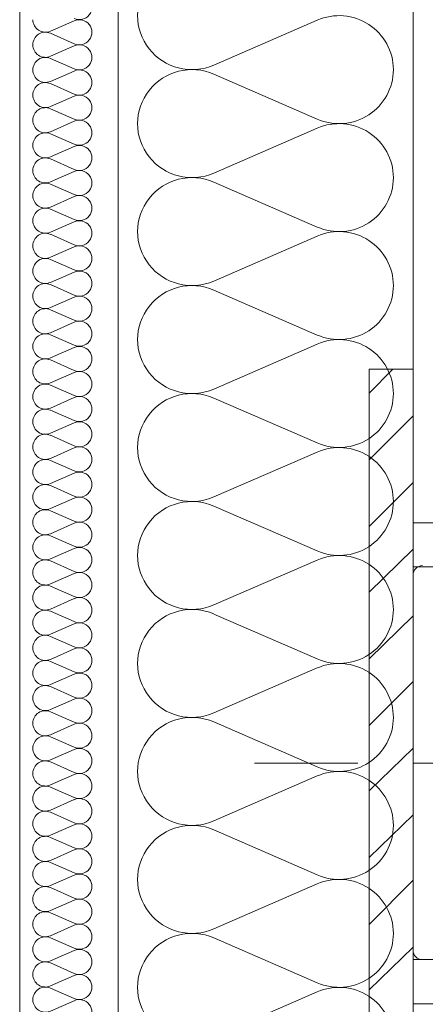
# Model space of a CAD drawing. Header units: millimetres. Extents: x 204754 to 495640, y -178579 to -98814.
# Tile 90 of 179: x 263670 to 263877, y -125476 to -124975. Entities that reach past the tile are written whole.
import ezdxf

# ---------------------------------------------------------------- set-up
doc = ezdxf.new("R2010")
doc.units = ezdxf.units.MM
doc.header["$MEASUREMENT"] = 0
doc.layers.get('0').update_dxf_attribs({"color": 252, "lineweight": 5})
for name, color, linetype, lineweight in [('Nowe_320-W Umeblowanie_Nr_pióra__103', 252, 'Continuous', 5), ('Nowe_320-W Umeblowanie_Nr_pióra__181', 252, 'Continuous', 5), ('Nowe_820-G Rysunki Obrazki_Nr_pióra__1', 252, 'Continuous', 5), ('Nowe_820-G Rysunki Obrazki_Nr_pióra__161', 252, 'Continuous', 5), ('Nowe_820-G Rysunki Obrazki_Nr_pióra__27', 252, 'Continuous', 5)]:
    doc.layers.add(name, color=color, linetype=linetype, lineweight=lineweight)

# ---------------------------------------------------------------- blocks, each defined once
blk = doc.blocks.new('podkład 20251118')
at = {"layer": 'Nowe_320-W Umeblowanie_Nr_pióra__103', "color": 252, "linetype": 'Continuous', "lineweight": 5}
for p, q in [((263821.56, -124975.64), (263769.03, -124998.46)), ((263769.03, -125003.07), (263821.56, -125025.89)), ((263821.56, -125030.49), (263769.03, -125053.31)), ((263769.03, -125057.92), (263821.56, -125080.74)), ((263821.56, -125085.35), (263769.03, -125108.16)), ((263769.03, -125112.77), (263821.56, -125135.59)), ((263821.56, -125140.2), (263769.03, -125163.02)), ((263769.03, -125167.63), (263821.56, -125190.44)), ((263821.56, -125195.05), (263769.03, -125217.87)), ((263769.03, -125222.48), (263821.56, -125245.3)), ((263821.56, -125249.9), (263769.03, -125272.72)), ((263769.03, -125277.33), (263821.56, -125300.15)), ((263821.56, -125304.76), (263769.03, -125327.57)), ((263769.03, -125332.18), (263821.56, -125355)), ((263821.56, -125359.61), (263769.03, -125382.43)), ((263769.03, -125387.03), (263821.56, -125409.85)), ((263821.56, -125414.46), (263769.03, -125437.28)), ((263769.03, -125441.89), (263821.56, -125464.7)), ((263821.56, -125469.31), (263769.03, -125492.13))]:
    blk.add_line(p, q, dxfattribs=at)
at = {"layer": 'Nowe_320-W Umeblowanie_Nr_pióra__103', "color": 252, "linetype": 'Continuous', "lineweight": 5, "extrusion": (0, 0, -1)}
for centre, major_axis, start_param, end_param in [((263757.94, -124973.34), (-27.65, 0), 4.299595, 8.266775), ((263832.65, -125000.76), (-27.65, 0), 1.158003, 3.141593), ((263757.94, -125028.19), (-27.65, 0), 4.299595, 8.266775), ((263832.65, -125000.77), (-27.65, 0), 3.141593, 5.125182), ((263832.65, -125055.62), (-27.65, 0), 1.158003, 3.141593), ((263757.94, -125083.04), (27.65, 0), 1.158002, 5.125182), ((263832.65, -125055.62), (-27.65, 0), 3.141593, 5.125182), ((263832.65, -125110.47), (-27.65, 0), 1.158003, 3.141593), ((263757.94, -125137.9), (-27.65, 0), 4.299595, 8.266775), ((263832.65, -125110.47), (-27.65, 0), 3.141593, 5.125182), ((263832.65, -125165.32), (-27.65, 0), 1.158003, 3.141593), ((263757.94, -125192.75), (-27.65, 0), 4.299595, 8.266775), ((263832.65, -125165.32), (-27.65, 0), 3.141593, 5.125182), ((263832.65, -125220.17), (-27.65, 0), 1.158003, 3.141593), ((263757.94, -125247.6), (-27.65, 0), 4.299595, 8.266775), ((263832.65, -125220.17), (-27.65, 0), 3.141593, 5.125182), ((263832.65, -125275.02), (-27.65, 0), 1.158003, 3.141593), ((263757.94, -125302.45), (27.65, 0), 1.158002, 5.125182), ((263832.65, -125275.03), (-27.65, 0), 3.141593, 5.125182), ((263832.65, -125329.88), (-27.65, 0), 1.158003, 3.141593), ((263757.94, -125357.3), (-27.65, 0), 4.299595, 8.266775), ((263832.65, -125329.88), (-27.65, 0), 3.141593, 5.125182), ((263832.65, -125384.73), (-27.65, 0), 1.158003, 3.141593), ((263757.94, -125412.16), (-27.65, 0), 4.299595, 8.266775), ((263832.65, -125384.73), (-27.65, 0), 3.141593, 5.125182), ((263832.65, -125439.58), (-27.65, 0), 1.158003, 3.141593), ((263757.94, -125467.01), (27.65, 0), 1.158002, 5.125182), ((263832.65, -125439.58), (-27.65, 0), 3.141593, 5.125182), ((263832.65, -125494.43), (-27.65, 0), 1.158003, 3.141593)]:
    blk.add_ellipse(centre, major_axis=major_axis, ratio=0.991967, start_param=start_param, end_param=end_param, dxfattribs=at)
at = {"layer": 'Nowe_320-W Umeblowanie_Nr_pióra__181', "color": 252, "linetype": 'Continuous', "lineweight": 5}
for p, q in [((263685.97, -124981.24), (263698.09, -124975.93)), ((263698.09, -124987.62), (263685.97, -124982.31)), ((263685.97, -124994), (263698.09, -124988.69)), ((263698.09, -125000.38), (263685.97, -124995.07)), ((263685.97, -125006.77), (263698.09, -125001.46)), ((263698.09, -125013.15), (263685.97, -125007.84)), ((263685.97, -125019.53), (263698.09, -125014.22)), ((263698.09, -125025.91), (263685.97, -125020.6)), ((263685.97, -125032.3), (263698.09, -125026.99)), ((263698.09, -125038.68), (263685.97, -125033.37)), ((263685.97, -125045.06), (263698.09, -125039.75)), ((263698.09, -125051.45), (263685.97, -125046.13)), ((263685.97, -125057.83), (263698.09, -125052.52)), ((263698.09, -125064.21), (263685.97, -125058.9)), ((263685.97, -125070.59), (263698.09, -125065.28)), ((263698.09, -125076.98), (263685.97, -125071.67)), ((263685.97, -125083.36), (263698.09, -125078.05)), ((263698.09, -125089.74), (263685.97, -125084.43)), ((263685.97, -125096.12), (263698.09, -125090.81)), ((263698.09, -125102.51), (263685.97, -125097.2)), ((263685.97, -125108.89), (263698.09, -125103.58)), ((263698.09, -125115.27), (263685.97, -125109.96)), ((263685.97, -125121.65), (263698.09, -125116.34)), ((263698.09, -125128.04), (263685.97, -125122.73)), ((263685.97, -125134.42), (263698.09, -125129.11)), ((263698.09, -125140.8), (263685.97, -125135.49)), ((263685.97, -125147.19), (263698.09, -125141.88)), ((263698.09, -125153.57), (263685.97, -125148.26)), ((263685.97, -125159.95), (263698.09, -125154.64)), ((263698.09, -125166.33), (263685.97, -125161.02)), ((263685.97, -125172.72), (263698.09, -125167.41)), ((263698.09, -125179.1), (263685.97, -125173.79)), ((263685.97, -125185.48), (263698.09, -125180.17)), ((263698.09, -125191.86), (263685.97, -125186.55)), ((263685.97, -125198.25), (263698.09, -125192.94)), ((263698.09, -125204.63), (263685.97, -125199.32)), ((263685.97, -125211.01), (263698.09, -125205.7)), ((263698.09, -125217.4), (263685.97, -125212.08)), ((263685.97, -125223.78), (263698.09, -125218.47)), ((263698.09, -125230.16), (263685.97, -125224.85)), ((263685.97, -125236.54), (263698.09, -125231.23)), ((263698.09, -125242.93), (263685.97, -125237.62)), ((263685.97, -125249.31), (263698.09, -125244)), ((263698.09, -125255.69), (263685.97, -125250.38)), ((263685.97, -125262.07), (263698.09, -125256.76)), ((263698.09, -125268.46), (263685.97, -125263.15)), ((263685.97, -125274.84), (263698.09, -125269.53)), ((263698.09, -125281.22), (263685.97, -125275.91)), ((263685.97, -125287.6), (263698.09, -125282.29)), ((263698.09, -125293.99), (263685.97, -125288.68)), ((263685.97, -125300.37), (263698.09, -125295.06)), ((263698.09, -125306.75), (263685.97, -125301.44)), ((263685.97, -125313.14), (263698.09, -125307.83)), ((263698.09, -125319.52), (263685.97, -125314.21)), ((263685.97, -125325.9), (263698.09, -125320.59)), ((263698.09, -125332.28), (263685.97, -125326.97)), ((263685.97, -125338.67), (263698.09, -125333.36)), ((263698.09, -125345.05), (263685.97, -125339.74)), ((263685.97, -125351.43), (263698.09, -125346.12)), ((263698.09, -125357.81), (263685.97, -125352.5)), ((263685.97, -125364.2), (263698.09, -125358.89)), ((263698.09, -125370.58), (263685.97, -125365.27)), ((263685.97, -125376.96), (263698.09, -125371.65)), ((263698.09, -125383.35), (263685.97, -125378.03)), ((263685.97, -125389.73), (263698.09, -125384.42)), ((263698.09, -125396.11), (263685.97, -125390.8)), ((263685.97, -125402.49), (263698.09, -125397.18)), ((263698.09, -125408.88), (263685.97, -125403.57)), ((263685.97, -125415.26), (263698.09, -125409.95)), ((263698.09, -125421.64), (263685.97, -125416.33)), ((263685.97, -125428.02), (263698.09, -125422.71)), ((263698.09, -125434.41), (263685.97, -125429.1)), ((263685.97, -125440.79), (263698.09, -125435.48)), ((263698.09, -125447.17), (263685.97, -125441.86)), ((263685.97, -125453.55), (263698.09, -125448.24)), ((263698.09, -125459.94), (263685.97, -125454.63)), ((263685.97, -125466.32), (263698.09, -125461.01)), ((263698.09, -125472.7), (263685.97, -125467.39)), ((263685.97, -125479.09), (263698.09, -125473.78))]:
    blk.add_line(p, q, dxfattribs=at)
at = {"layer": 'Nowe_320-W Umeblowanie_Nr_pióra__181', "color": 252, "linetype": 'Continuous', "lineweight": 5, "extrusion": (0, 0, -1)}
for centre, major_axis, start_param, end_param in [((263700.65, -124969.01), (6.38, 0), 4.299595, 8.266775), ((263683.41, -124975.39), (-6.38, 0), 4.299596, 6.283185), ((263700.65, -124981.77), (-6.38, 0), 1.158002, 5.125182), ((263683.41, -124988.15), (-6.38, 0), 0, 1.98359), ((263683.41, -124988.15), (-6.38, 0), 4.299596, 6.283185), ((263700.65, -124994.54), (6.38, 0), 4.299595, 8.266775), ((263683.41, -125000.92), (-6.38, 0), 0, 1.98359), ((263683.41, -125000.92), (-6.38, 0), 4.299596, 6.283185), ((263700.65, -125007.3), (6.38, 0), 4.299595, 8.266775), ((263683.41, -125013.68), (-6.38, 0), 0, 1.98359), ((263683.41, -125013.69), (-6.38, 0), 4.299596, 6.283185), ((263700.65, -125020.07), (6.38, 0), 4.299595, 8.266775), ((263683.41, -125026.45), (-6.38, 0), 0, 1.98359), ((263683.41, -125026.45), (-6.38, 0), 4.299596, 6.283185), ((263700.65, -125032.83), (-6.38, 0), 1.158002, 5.125182), ((263683.41, -125039.22), (-6.38, 0), 0, 1.98359), ((263700.65, -125045.6), (6.38, 0), 4.299595, 8.266775), ((263683.41, -125039.22), (-6.38, 0), 4.299596, 6.283185), ((263683.41, -125051.98), (-6.38, 0), 0, 1.98359), ((263683.41, -125051.98), (-6.38, 0), 4.299596, 6.283185), ((263700.65, -125058.36), (6.38, 0), 4.299595, 8.266775), ((263683.41, -125064.75), (-6.38, 0), 0, 1.98359), ((263683.41, -125064.75), (-6.38, 0), 4.299596, 6.283185), ((263700.65, -125071.13), (-6.38, 0), 1.158002, 5.125182), ((263683.41, -125077.51), (-6.38, 0), 0, 1.98359), ((263683.41, -125077.51), (-6.38, 0), 4.299596, 6.283185), ((263700.65, -125083.89), (6.38, 0), 4.299595, 8.266775), ((263683.41, -125090.28), (-6.38, 0), 0, 1.98359), ((263683.41, -125090.28), (-6.38, 0), 4.299596, 6.283185), ((263700.65, -125096.66), (6.38, 0), 4.299595, 8.266775), ((263683.41, -125103.04), (-6.38, 0), 0, 1.98359), ((263683.41, -125103.04), (-6.38, 0), 4.299596, 6.283185), ((263700.65, -125109.43), (6.38, 0), 4.299595, 8.266775), ((263683.41, -125115.81), (-6.38, 0), 0, 1.98359), ((263683.41, -125115.81), (-6.38, 0), 4.299596, 6.283185), ((263700.65, -125122.19), (-6.38, 0), 1.158002, 5.125182), ((263683.41, -125128.57), (-6.38, 0), 0, 1.98359), ((263683.41, -125128.57), (-6.38, 0), 4.299596, 6.283185), ((263700.65, -125134.96), (6.38, 0), 4.299595, 8.266775), ((263683.41, -125141.34), (-6.38, 0), 0, 1.98359), ((263683.41, -125141.34), (-6.38, 0), 4.299596, 6.283185), ((263700.65, -125147.72), (6.38, 0), 4.299595, 8.266775), ((263683.41, -125154.1), (-6.38, 0), 0, 1.98359), ((263700.65, -125160.49), (6.38, 0), 4.299595, 8.266775), ((263683.41, -125154.1), (-6.38, 0), 4.299596, 6.283185), ((263683.41, -125166.87), (-6.38, 0), 0, 1.98359), ((263683.41, -125166.87), (-6.38, 0), 4.299596, 6.283185), ((263700.65, -125173.25), (-6.38, 0), 1.158002, 5.125182), ((263683.41, -125179.64), (-6.38, 0), 0, 1.98359), ((263683.41, -125179.64), (-6.38, 0), 4.299596, 6.283185), ((263700.65, -125186.02), (6.38, 0), 4.299595, 8.266775), ((263683.41, -125192.4), (-6.38, 0), 0, 1.98359), ((263683.41, -125192.4), (-6.38, 0), 4.299596, 6.283185), ((263700.65, -125198.78), (6.38, 0), 4.299595, 8.266775), ((263683.41, -125205.17), (-6.38, 0), 0, 1.98359), ((263683.41, -125205.17), (-6.38, 0), 4.299596, 6.283185), ((263700.65, -125211.55), (-6.38, 0), 1.158002, 5.125182), ((263683.41, -125217.93), (-6.38, 0), 0, 1.98359), ((263683.41, -125217.93), (-6.38, 0), 4.299596, 6.283185), ((263700.65, -125224.31), (6.38, 0), 4.299595, 8.266775), ((263683.41, -125230.7), (-6.38, 0), 0, 1.98359), ((263683.41, -125230.7), (-6.38, 0), 4.299596, 6.283185), ((263700.65, -125237.08), (6.38, 0), 4.299595, 8.266775), ((263683.41, -125243.46), (-6.38, 0), 0, 1.98359), ((263683.41, -125243.46), (-6.38, 0), 4.299596, 6.283185), ((263700.65, -125249.84), (6.38, 0), 4.299595, 8.266775), ((263683.41, -125256.23), (-6.38, 0), 0, 1.98359), ((263683.41, -125256.23), (-6.38, 0), 4.299596, 6.283185), ((263700.65, -125262.61), (-6.38, 0), 1.158002, 5.125182), ((263683.41, -125268.99), (-6.38, 0), 0, 1.98359), ((263700.65, -125275.38), (6.38, 0), 4.299595, 8.266775), ((263683.41, -125268.99), (-6.38, 0), 4.299596, 6.283185), ((263683.41, -125281.76), (-6.38, 0), 0, 1.98359), ((263683.41, -125281.76), (-6.38, 0), 4.299596, 6.283185), ((263700.65, -125288.14), (6.38, 0), 4.299595, 8.266775), ((263683.41, -125294.52), (-6.38, 0), 0, 1.98359), ((263700.65, -125300.91), (6.38, 0), 4.299595, 8.266775), ((263683.41, -125294.52), (-6.38, 0), 4.299596, 6.283185), ((263683.41, -125307.29), (-6.38, 0), 0, 1.98359), ((263683.41, -125307.29), (-6.38, 0), 4.299596, 6.283185), ((263700.65, -125313.67), (-6.38, 0), 1.158002, 5.125182), ((263683.41, -125320.05), (-6.38, 0), 0, 1.98359), ((263683.41, -125320.05), (-6.38, 0), 4.299596, 6.283185), ((263700.65, -125326.44), (6.38, 0), 4.299595, 8.266775), ((263683.41, -125332.82), (-6.38, 0), 0, 1.98359), ((263683.41, -125332.82), (-6.38, 0), 4.299596, 6.283185), ((263700.65, -125339.2), (6.38, 0), 4.299595, 8.266775), ((263683.41, -125345.59), (-6.38, 0), 0, 1.98359), ((263683.41, -125345.59), (-6.38, 0), 4.299596, 6.283185), ((263700.65, -125351.97), (-6.38, 0), 1.158002, 5.125182), ((263683.41, -125358.35), (-6.38, 0), 0, 1.98359), ((263683.41, -125358.35), (-6.38, 0), 4.299596, 6.283185), ((263700.65, -125364.73), (-6.38, 0), 1.158002, 5.125182), ((263683.41, -125371.12), (-6.38, 0), 0, 1.98359), ((263683.41, -125371.12), (-6.38, 0), 4.299596, 6.283185), ((263700.65, -125377.5), (6.38, 0), 4.299595, 8.266775), ((263683.41, -125383.88), (-6.38, 0), 0, 1.98359), ((263683.41, -125383.88), (-6.38, 0), 4.299596, 6.283185), ((263700.65, -125390.26), (6.38, 0), 4.299595, 8.266775), ((263683.41, -125396.65), (-6.38, 0), 0, 1.98359), ((263683.41, -125396.65), (-6.38, 0), 4.299596, 6.283185), ((263700.65, -125403.03), (-6.38, 0), 1.158002, 5.125182), ((263683.41, -125409.41), (-6.38, 0), 0, 1.98359), ((263700.65, -125415.79), (6.38, 0), 4.299595, 8.266775), ((263683.41, -125409.41), (-6.38, 0), 4.299596, 6.283185), ((263683.41, -125422.18), (-6.38, 0), 0, 1.98359), ((263683.41, -125422.18), (-6.38, 0), 4.299596, 6.283185), ((263700.65, -125428.56), (6.38, 0), 4.299595, 8.266775), ((263683.41, -125434.94), (-6.38, 0), 0, 1.98359), ((263683.41, -125434.94), (-6.38, 0), 4.299596, 6.283185), ((263700.65, -125441.33), (6.38, 0), 4.299595, 8.266775), ((263683.41, -125447.71), (-6.38, 0), 0, 1.98359), ((263683.41, -125447.71), (-6.38, 0), 4.299596, 6.283185), ((263700.65, -125454.09), (-6.38, 0), 1.158002, 5.125182), ((263683.41, -125460.47), (-6.38, 0), 0, 1.98359), ((263683.41, -125460.47), (-6.38, 0), 4.299596, 6.283185), ((263700.65, -125466.86), (6.38, 0), 4.299595, 8.266775), ((263683.41, -125473.24), (-6.38, 0), 0, 1.98359), ((263683.41, -125473.24), (-6.38, 0), 4.299596, 6.283185), ((263700.65, -125479.62), (6.38, 0), 4.299595, 8.266775)]:
    blk.add_ellipse(centre, major_axis=major_axis, ratio=0.999631, start_param=start_param, end_param=end_param, dxfattribs=at)
at = {"layer": 'Nowe_820-G Rysunki Obrazki_Nr_pióra__1', "color": 252, "linetype": 'Continuous', "lineweight": 5}
for p, q in [((263720.35, -124287.69), (263720.35, -126218.44)), ((263870.3, -124287.69), (263870.3, -126218.44))]:
    blk.add_line(p, q, dxfattribs=at)
at = {"layer": 'Nowe_820-G Rysunki Obrazki_Nr_pióra__161', "color": 252, "linetype": 'Continuous', "lineweight": 5}
for p, q in [((263847.91, -125165.13), (263860.06, -125152.98)), ((263847.91, -125553.33), (263847.91, -125152.98)), ((263847.91, -125152.98), (263870.3, -125152.98)), ((263870.3, -125152.98), (263870.3, -125553.33)), ((263847.91, -125199.03), (263870.3, -125176.64)), ((263847.91, -125232.92), (263870.3, -125210.54)), ((263870.3, -125231), (263870.3, -125475.3)), ((263870.3, -125231), (263931.05, -125231)), ((263847.91, -125266.18), (263870.3, -125244.43)), ((263932.97, -125253.39), (263870.3, -125253.39)), ((263874.77, -125253.39), (263937.45, -125253.39)), ((263847.91, -125300.07), (263870.3, -125278.33)), ((263847.91, -125333.97), (263870.3, -125311.58)), ((263847.91, -125367.22), (263870.3, -125345.48)), ((263789.72, -125353.15), (263842.16, -125353.15)), ((263932.97, -125353.15), (263870.3, -125353.15)), ((263847.91, -125401.12), (263870.3, -125379.37)), ((263847.91, -125435.01), (263870.3, -125412.63)), ((263847.91, -125468.27), (263870.3, -125446.53)), ((263932.97, -125452.92), (263870.3, -125452.92)), ((263874.77, -125452.92), (263937.45, -125452.92)), ((263870.3, -125475.3), (263931.05, -125475.3))]:
    blk.add_line(p, q, dxfattribs=at)
for centre, start, end in [((263875.09, -125257.54), 90, 180), ((263875.09, -125448.12), 180, 270)]:
    blk.add_arc(centre, 4.8, start, end, dxfattribs=at)
at = {"layer": 'Nowe_820-G Rysunki Obrazki_Nr_pióra__27', "color": 252, "linetype": 'Continuous', "lineweight": 5}
blk.add_line((263670.35, -122234), (263670.35, -126100.42), dxfattribs=at)

msp = doc.modelspace()

# ---------------------------------------------------------------- block references
msp.add_blockref('podkład 20251118', (0, 0))

doc.saveas('drawing.dxf')
